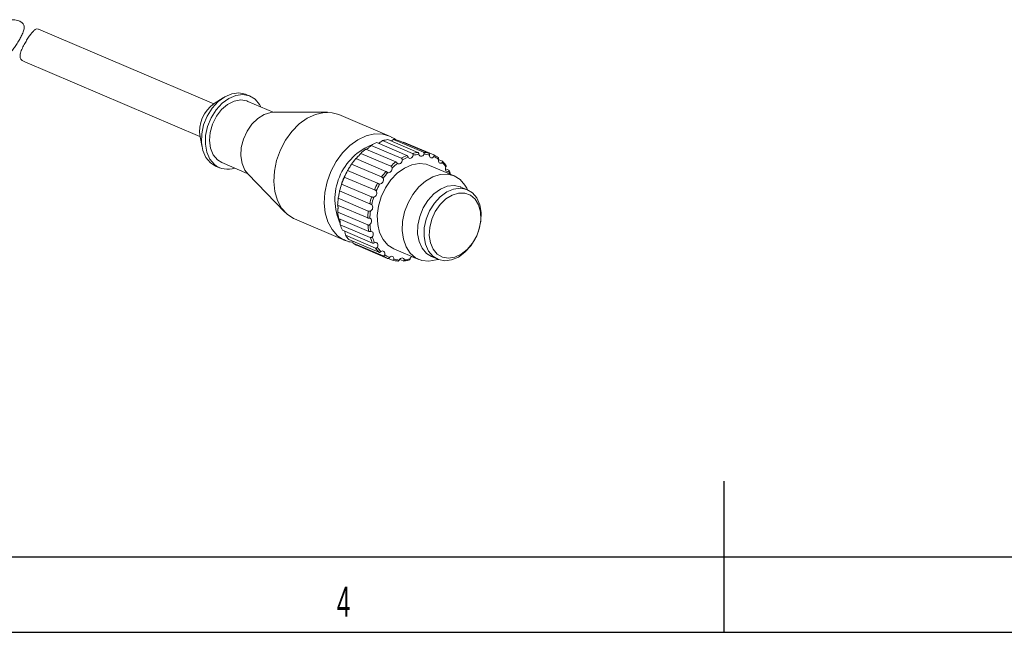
# Model space of a CAD drawing. Header units: millimetres. Extents: x 15 to 415, y 5 to 292.
# Tile 6 of 24: x 163 to 229, y 5 to 46. Entities that reach past the tile are written whole.
import ezdxf

# ---------------------------------------------------------------- set-up
doc = ezdxf.new("R2010")
doc.units = ezdxf.units.MM
doc.layers.add('SLD-0', color=179, linetype='Continuous')
doc.styles.add('SLDTEXTSTYLE2', font='TXT', dxfattribs={"width": 0.589474})

msp = doc.modelspace()

# ---------------------------------------------------------------- linework, layer by layer
at = {"color": 7, "linetype": 'Continuous', "lineweight": 15}
for p, q in [((176.314644, 40.199427), (164.727667, 45.126371)), ((163.805563, 42.964836), (175.395072, 38.036816)), ((176.928461, 40.597395), (176.343014, 40.218221)), ((178.70626, 40.703788), (178.44517, 40.814807)), ((180.243426, 39.64267), (178.55952, 40.358691)), ((183.829558, 39.633128), (180.293218, 39.643474)), ((187.928895, 38.059009), (184.583673, 39.481443)), ((175.401218, 38.003346), (175.534292, 37.318647)), ((189.818269, 36.977946), (187.827454, 37.824468)), ((188.195355, 37.830899), (190.186169, 36.984377)), ((190.526265, 36.930167), (188.53545, 37.776689)), ((188.353665, 36.352739), (186.362851, 37.199261)), ((186.726118, 37.444853), (188.716933, 36.598331)), ((189.077236, 36.780996), (187.086421, 37.627518)), ((187.464901, 37.757975), (189.455716, 36.911453)), ((188.867699, 37.658656), (190.858514, 36.812134)), ((187.696868, 35.722359), (185.706054, 36.568881)), ((186.029353, 36.912872), (188.020167, 36.06635)), ((191.178118, 36.51226), (191.42693, 36.406461)), ((176.091121, 36.286359), (176.429937, 36.075468)), ((176.429937, 36.075468), (176.691027, 35.964449)), ((176.837767, 36.309546), (178.521673, 35.593526)), ((185.422087, 36.198285), (187.412902, 35.351763)), ((192.2167, 35.420787), (190.572682, 36.119847)), ((191.63553, 35.887341), (191.852682, 35.795005)), ((178.555638, 35.557108), (181.01645, 33.017382)), ((184.945707, 35.349791), (186.936522, 34.503269)), ((185.087457, 35.64353), (185.061789, 35.594279)), ((187.151604, 34.932816), (185.160789, 35.779338)), ((184.780135, 34.931898), (184.762472, 34.879244)), ((186.755032, 34.037916), (184.764217, 34.884438)), ((193.085842, 34.507891), (192.66157, 34.688298)), ((193.102656, 34.500595), (193.040562, 34.621586)), ((186.534177, 33.098645), (184.543362, 33.945167)), ((184.632675, 34.425213), (186.62349, 33.578691)), ((184.504326, 33.487559), (186.495141, 32.641037)), ((181.648868, 32.579493), (184.99409, 31.157058)), ((186.504091, 32.179013), (184.513276, 33.025535)), ((184.569405, 32.60073), (186.56022, 31.754207)), ((186.666823, 31.341691), (184.676008, 32.188213)), ((184.823478, 31.82516), (186.814293, 30.978637)), ((187.011284, 30.643741), (185.020469, 31.490263)), ((193.611051, 31.267117), (193.623885, 31.291742)), ((193.818876, 31.750314), (193.827708, 31.776641)), ((185.24923, 31.213703), (187.240045, 30.367181)), ((187.513999, 30.132728), (185.523184, 30.97925)), ((185.817646, 30.808031), (187.808461, 29.961509)), ((188.14071, 29.843476), (187.856578, 29.964292)), ((188.224838, 30.598286), (189.868856, 29.899227)), ((189.589739, 29.992646), (189.387265, 30.078741)), ((189.606301, 29.984469), (189.626737, 29.994284)), ((190.705033, 30.086997), (191.129305, 29.906591)), ((188.848706, 29.795696), (188.60797, 29.898061)), ((191.016008, 29.860325), (191.146225, 29.899544))]:
    msp.add_line(p, q, dxfattribs=at)
at = {"color": 7, "linetype": 'Continuous', "lineweight": 15, "flags": 128}
for points in [[(178.44517, 40.814807), (178.40703, 40.830305), (177.973732, 40.918077), (177.509274, 40.86213), (177.040647, 40.665716), (176.595088, 40.34025), (176.198489, 39.904648), (175.8739, 39.384224), (175.640185, 38.809223), (175.510927, 38.213064), (175.493637, 37.630391), (175.58932, 37.095069), (175.792416, 36.638208), (176.091121, 36.286359)], [(176.352212, 36.175339), (176.053507, 36.527188), (175.850411, 36.98405), (175.754727, 37.519372), (175.772017, 38.102044), (175.901276, 38.698204), (176.134991, 39.273204), (176.459579, 39.793628), (176.856178, 40.229231), (177.301738, 40.554697), (177.770364, 40.751111), (178.234823, 40.807057), (178.66812, 40.719286), (179.045075, 40.492898), (179.343781, 40.141049), (179.427589, 39.989576)], [(176.837767, 36.309546), (176.548294, 36.489725), (176.275337, 36.819716), (176.099376, 37.252911), (176.032403, 37.759789), (176.078981, 38.305806), (176.235936, 38.853752), (176.492573, 39.366287), (176.831401, 39.808481), (177.22933, 40.1502), (177.659243, 40.368155), (178.09184, 40.447495), (178.497642, 40.382811), (178.55952, 40.358691)], [(178.555638, 35.557108), (178.363754, 35.807601), (178.179566, 36.240065), (178.100505, 36.746556), (178.131536, 37.29525), (178.270711, 37.85167), (178.509284, 38.380854), (178.832265, 38.849551), (179.21936, 39.228312), (179.646246, 39.493338), (180.086101, 39.627975), (180.293218, 39.643474)], [(184.583673, 39.481443), (184.141113, 39.608294), (183.604493, 39.621945), (183.04911, 39.497576), (182.496308, 39.239969), (181.967331, 38.859022), (181.482507, 38.369376), (181.060468, 37.789846), (180.717432, 37.142705), (180.466582, 36.452821), (180.317558, 35.746706), (180.276088, 35.051497), (180.343763, 34.393908), (180.517985, 33.799212), (180.792057, 33.290261), (181.155448, 32.886615)], [(187.928895, 38.059009), (187.983571, 38.034716), (188.036629, 38.00909)], [(188.457372, 36.255289), (188.498036, 36.225885), (188.546668, 36.21457), (188.599421, 36.22224), (188.652125, 36.248286), (188.700612, 36.290651), (188.741048, 36.345984), (188.770236, 36.40991), (188.785868, 36.477374)], [(189.162389, 36.668261), (189.192767, 36.624123), (189.234122, 36.595961), (189.283185, 36.586002), (189.336077, 36.595034), (189.388614, 36.622342), (189.436643, 36.665767), (189.476366, 36.721876), (189.504642, 36.786231)], [(189.883515, 36.855717), (189.901536, 36.799853), (189.932797, 36.756763), (189.974826, 36.729855), (190.0243, 36.721256), (190.077307, 36.731646), (190.129655, 36.760204), (190.177207, 36.804672), (190.2162, 36.861533)], [(190.571605, 36.804882), (190.576041, 36.741099), (190.595077, 36.686017), (190.627208, 36.643993), (190.669893, 36.61835), (190.719758, 36.611114), (190.772859, 36.622859), (190.824998, 36.652656), (190.872052, 36.698147)], [(191.179768, 36.519221), (191.170317, 36.451865), (191.17583, 36.388545), (191.195874, 36.33427), (191.228861, 36.293329), (191.272186, 36.268961), (191.32242, 36.263092), (191.375593, 36.276187), (191.4275, 36.307209)], [(190.572682, 36.119847), (190.360167, 36.19191), (189.894975, 36.239776), (189.406579, 36.152944), (188.917819, 35.935472), (188.451546, 35.597531), (188.029564, 35.154922), (187.671604, 34.628341), (187.394405, 34.04241), (187.210926, 33.424526), (187.129748, 32.803582), (187.154667, 32.208611), (187.284517, 31.667434), (187.513227, 31.205357), (187.830102, 30.843984)], [(187.816508, 35.644944), (187.864689, 35.632278), (187.917282, 35.638582), (187.970131, 35.663356), (188.019056, 35.704643), (188.060188, 35.759177), (188.090276, 35.822647), (188.106939, 35.890034), (188.108862, 35.956009)], [(191.666558, 36.0182), (191.643864, 35.951861), (191.635479, 35.884619), (191.642069, 35.821791), (191.663111, 35.768343), (191.696942, 35.728503), (191.740887, 35.705421), (191.791471, 35.700921), (191.844694, 35.715359)], [(184.780135, 34.931898), (184.796679, 34.980313), (185.061789, 35.594279)], [(191.016008, 29.860325), (190.546564, 29.779297), (190.081371, 29.827164), (189.661132, 30.00749), (189.305498, 30.311846), (189.031097, 30.725999), (188.85076, 31.230584), (188.77292, 31.802007), (188.801215, 32.41355), (188.934323, 33.036616), (189.166021, 33.642073), (189.485473, 34.201609), (189.877744, 34.689062), (190.32449, 35.081638), (190.804822, 35.360982), (191.296281, 35.514031), (191.775886, 35.533629), (192.221213, 35.41886), (192.611436, 35.17509), (192.611436, 35.17509)], [(192.611436, 35.17509), (192.928311, 34.813717), (193.040562, 34.621586)], [(192.66157, 34.688298), (192.624541, 34.703344), (192.203864, 34.788559), (191.752933, 34.734242), (191.297956, 34.543549), (190.865374, 34.227563), (190.480327, 33.804648), (190.165192, 33.299381), (189.938284, 32.741129), (189.81279, 32.162333), (189.796004, 31.596631), (189.888901, 31.076901), (190.086081, 30.633347), (190.376086, 30.291746), (190.705033, 30.086997)], [(190.800358, 30.111339), (190.510353, 30.45294), (190.313173, 30.896495), (190.220276, 31.416225), (190.237062, 31.981926), (190.362556, 32.560722), (190.589464, 33.118975), (190.904599, 33.624241), (191.289646, 34.047156), (191.722228, 34.363142), (192.177205, 34.553835), (192.628136, 34.608153), (193.048813, 34.522938), (193.414789, 34.303143), (193.704794, 33.961542), (193.901975, 33.517988), (193.994871, 32.998257), (193.978085, 32.432556), (193.852591, 31.85376), (193.827708, 31.776641)], [(184.634233, 34.427123), (184.635382, 34.428533), (184.629256, 34.395581), (184.6202, 34.34929), (184.610357, 34.298134), (184.598846, 34.236573), (184.58848, 34.179681), (184.576183, 34.11123), (184.562158, 34.034303), (184.547798, 33.963066), (184.543362, 33.945167), (184.543362, 33.945167)], [(191.094261, 30.251542), (191.437978, 30.048281), (191.83402, 29.976314), (192.257504, 30.040166), (192.681821, 30.235823), (193.080309, 30.550991), (193.42793, 30.965868), (193.702841, 31.454385), (193.887769, 31.985847), (193.971094, 32.52686), (193.947581, 33.043431), (193.818706, 33.5031), (193.592568, 33.876987), (193.283376, 34.141597), (192.910557, 34.280305), (192.497536, 34.284394), (192.070267, 34.153609), (191.655594, 33.896166), (191.279575, 33.528243), (190.965835, 33.072956), (190.734088, 32.558913), (190.598895, 32.018413), (190.568752, 31.485418), (190.645552, 30.993419), (190.824469, 30.573328), (191.094261, 30.251542)], [(181.155448, 32.886615), (181.594192, 32.603786), (181.648868, 32.579493)], [(186.643663, 32.199128), (186.687408, 32.250246), (186.720965, 32.311631), (186.741683, 32.37843), (186.747922, 32.44536), (186.73919, 32.507129), (186.716177, 32.558854), (186.680702, 32.596445), (186.63557, 32.616928)], [(186.798718, 31.38217), (186.83311, 31.442969), (186.85482, 31.509552), (186.862134, 31.576651), (186.854471, 31.638963), (186.832439, 31.69156), (186.797779, 31.730284), (186.753231, 31.752071), (186.702319, 31.7552)], [(193.611051, 31.267117), (193.310549, 30.790241), (192.925501, 30.367326), (192.492919, 30.05134), (192.037942, 29.860647), (191.587011, 29.80633), (191.166334, 29.891545), (190.800358, 30.111339)], [(184.99409, 31.157058), (184.939413, 31.181351), (184.897738, 31.201305)], [(187.130962, 30.699933), (187.153657, 30.766271), (187.162041, 30.833513), (187.155451, 30.896342), (187.134409, 30.949789), (187.100578, 30.989629), (187.056633, 31.012712), (187.00605, 31.017212), (186.952826, 31.002773)], [(187.830102, 30.843984), (188.220326, 30.600214), (188.224838, 30.598286)], [(187.617752, 30.198912), (187.627204, 30.266268), (187.62169, 30.329588), (187.601646, 30.383863), (187.568659, 30.424804), (187.525335, 30.449172), (187.4751, 30.455041), (187.421927, 30.441946), (187.37002, 30.410924)], [(188.225915, 29.91325), (188.221479, 29.977034), (188.202443, 30.032116), (188.170312, 30.07414), (188.127627, 30.099783), (188.077762, 30.107018), (188.024661, 30.095274), (187.972522, 30.065477), (187.925469, 30.019986)], [(188.914005, 29.862415), (188.895984, 29.91828), (188.864724, 29.96137), (188.822694, 29.988278), (188.77322, 29.996877), (188.720213, 29.986487), (188.667865, 29.957929), (188.620314, 29.913461), (188.58132, 29.8566)]]:
    msp.add_lwpolyline(points, dxfattribs=at)
at = {"color": 8, "linetype": 'Continuous', "lineweight": 15, "flags": 128}
msp.add_lwpolyline([(184.897738, 31.201305), (184.500669, 31.46418), (184.137279, 31.867826), (183.863207, 32.376777), (183.688985, 32.971473), (183.621309, 33.629062), (183.66278, 34.324272), (183.811804, 35.030386), (184.062654, 35.72027), (184.40569, 36.367412), (184.827729, 36.946941), (185.312553, 37.436587), (185.84153, 37.817534), (186.394331, 38.075141), (186.949714, 38.19951), (187.486335, 38.18586), (187.928895, 38.059009)], dxfattribs=at)
at = {"color": 7, "linetype": 'Continuous', "lineweight": 15}
for centre, radius, start, end in [((177.608657, 38.372382), 2.238074, 124.43740364, 189.49085307), ((188.076071, 35.447231), 2.390202, 95.97042637, 104.81494877), ((188.059547, 35.884969), 1.950664, 75.8790327, 86.00776818), ((188.831275, 33.987421), 4.050807, 127.5436922, 133.76443517), ((188.325223, 34.737335), 3.144486, 113.20113336, 120.56678705), ((189.411283, 33.435681), 4.852388, 139.78162392, 145.29656576), ((190.316037, 33.890813), 3.144486, 113.20113336, 120.56678705), ((190.354784, 33.849508), 3.060584, 112.92943329, 120.83848712), ((190.066886, 34.600709), 2.390202, 95.97042637, 104.81494877), ((190.112345, 34.540377), 2.326621, 95.64435036, 105.14102478), ((190.050362, 35.038447), 1.950664, 75.8790327, 86.00776818), ((190.096334, 34.966369), 1.898951, 75.50586042, 86.38094046), ((190.06079, 35.101398), 1.887586, 54.64680714, 65.00014667), ((190.106565, 35.027601), 1.837579, 54.2654117, 65.38154212), ((177.238677, 37.265981), 1.405461, 230.89605917, 289.41382181), ((190.82209, 33.140899), 4.050807, 127.5436922, 133.76443517), ((190.847278, 33.119697), 3.942536, 127.31416818, 133.99395918), ((189.897845, 34.798557), 2.148459, 34.58877625, 44.60392064), ((189.774513, 33.200531), 5.285517, 150.79731299, 156.00656457), ((187.24564, 35.165526), 0.289191, 277.51709165, 18.57928031), ((191.402098, 32.589159), 4.852388, 139.78162392, 145.29656576), ((191.411774, 32.582766), 4.722591, 139.57812554, 145.50006414), ((189.689409, 33.2252), 5.197171, 161.38194929, 166.65009456), ((191.765327, 32.354009), 5.285517, 150.79731299, 156.00656457), ((191.765305, 32.353963), 5.144096, 150.60509123, 156.19878633), ((189.120519, 33.324244), 4.619081, 172.27458201, 177.9737858), ((191.680224, 32.378678), 5.197171, 161.38194929, 166.65009456), ((191.682503, 32.378029), 5.058121, 161.18755481, 166.84448905), ((186.796639, 34.289738), 0.297214, 289.24239467, 28.14564636), ((186.544595, 33.344212), 0.281784, 297.8800825, 41.04101956), ((188.25507, 33.303826), 3.752129, 184.25346131, 190.80027282), ((191.111333, 32.477722), 4.619081, 172.27458201, 177.9737858), ((191.12886, 32.474471), 4.495548, 172.06428764, 178.18408017), ((187.403249, 33.084523), 2.870751, 198.19314304, 206.02017661), ((190.245885, 32.457304), 3.752129, 184.25346131, 190.80027282), ((190.286599, 32.454629), 3.651885, 184.01191986, 191.04181427), ((186.829907, 32.754075), 2.207099, 214.93258083, 224.26011605), ((189.394064, 32.238001), 2.870751, 198.19314304, 206.02017661), ((189.457614, 32.241198), 2.794219, 197.90446471, 206.30885493), ((186.61537, 32.518766), 1.887586, 234.64680714, 245.00014667), ((188.820722, 31.907553), 2.207099, 214.93258083, 224.26011605), ((188.899675, 31.919575), 2.148459, 214.58877625, 224.60392064), ((188.606185, 31.672244), 1.887586, 234.64680714, 245.00014667), ((188.690956, 31.690532), 1.837579, 234.2654117, 245.38154212), ((189.602595, 29.835705), 0.324312, 126.86402239, 162.74545437), ((188.616613, 31.735196), 1.950664, 255.8790327, 266.00776818), ((188.701186, 31.751764), 1.898951, 255.50586042, 266.38094046), ((188.685175, 32.177756), 2.326621, 275.64435036, 285.14102478)]:
    msp.add_arc(centre, radius, start, end, dxfattribs=at)
at = {"color": 8, "linetype": 'Continuous', "lineweight": 15}
for centre, radius, start, end in [((188.231252, 33.861185), 3.904135, 110.86511764, 204.4086657), ((189.437153, 34.520814), 2.6876, 22.43174561, 26.38914718)]:
    msp.add_arc(centre, radius, start, end, dxfattribs=at)
at = {"color": 7, "linetype": 'Continuous', "lineweight": 15}
for points, knots in [([(163.638182, 45.559144), (163.566979, 45.605168), (163.408169, 45.707818), (163.047829, 45.772326), (162.662638, 45.745212), (162.315032, 45.608793), (162.053122, 45.37937), (161.89944, 45.091504), (161.848686, 44.762967), (161.896337, 44.403266), (162.038263, 44.054921), (162.225909, 43.774016), (162.398711, 43.589024), (162.550065, 43.484833), (162.699761, 43.469818), (162.856139, 43.576147), (163.037027, 43.790362), (163.219322, 44.053016), (163.393521, 44.333991), (163.552366, 44.618947), (163.68863, 44.901806), (163.773278, 45.162393), (163.785061, 45.387121), (163.684148, 45.50531), (163.638182, 45.559144)], [0, 0, 0, 0, 0.041333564, 0.092188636, 0.144547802, 0.194426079, 0.236568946, 0.278811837, 0.319145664, 0.363672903, 0.417347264, 0.463064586, 0.496840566, 0.530721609, 0.57508922, 0.636614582, 0.688294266, 0.731089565, 0.774014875, 0.814274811, 0.858000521, 0.910407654, 0.959191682, 1, 1, 1, 1]), ([(163.806757, 42.967223), (163.747044, 42.996118), (163.620469, 43.057367), (163.505427, 43.20605), (163.47707, 43.416719), (163.559479, 43.692826), (163.713573, 44.015815), (163.888732, 44.326213), (164.063187, 44.604409), (164.229963, 44.84096), (164.387983, 45.032364), (164.53847, 45.138046), (164.6416, 45.174134), (164.715315, 45.12701), (164.724924, 45.120868)], [0, 0, 0, 0, 0.060527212, 0.128299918, 0.217049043, 0.340119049, 0.443494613, 0.529098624, 0.614962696, 0.695495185, 0.78296031, 0.887790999, 0.985374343, 1, 1, 1, 1]), ([(188.195355, 37.830899), (188.159501, 37.804009), (188.113643, 37.769616), (188.051055, 37.74136), (188.037401, 37.735196)], [0, 0, 0, 0, 0.7818520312, 1, 1, 1, 1]), ([(188.348237, 37.80653), (188.316335, 37.835567), (188.227105, 37.91678), (188.115712, 37.960258), (188.044145, 37.988191)], [0, 0, 0, 0, 0.357530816, 1, 1, 1, 1]), ([(186.726118, 37.444853), (186.704395, 37.420747), (186.667572, 37.379887), (186.589522, 37.311005), (186.522959, 37.257193), (186.466202, 37.214874), (186.428516, 37.188402), (186.4138, 37.179489), (186.411964, 37.178377)], [0, 0, 0, 0, 0.328015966, 0.556000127, 0.720978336, 0.850839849, 0.981389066, 1, 1, 1, 1]), ([(187.464901, 37.757975), (187.435445, 37.7314), (187.385515, 37.686355), (187.291292, 37.624755), (187.231984, 37.589831), (187.206345, 37.577836), (187.204876, 37.577149)], [0, 0, 0, 0, 0.448722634, 0.760602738, 0.986291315, 1, 1, 1, 1]), ([(186.029353, 36.912872), (186.015114, 36.893534), (185.990979, 36.860756), (185.930965, 36.791462), (185.87738, 36.731951), (185.82877, 36.679193), (185.786428, 36.63401), (185.748763, 36.594569), (185.717102, 36.562751), (185.697802, 36.544917), (185.698779, 36.5494), (185.699111, 36.550925)], [0, 0, 0, 0, 0.20928961, 0.354754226, 0.460018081, 0.542875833, 0.626172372, 0.700333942, 0.796963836, 0.930961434, 1, 1, 1, 1]), ([(188.785868, 36.477374), (188.785894, 36.477585), (188.787388, 36.489856), (188.786016, 36.51399), (188.773006, 36.546593), (188.753804, 36.572558), (188.733922, 36.589848), (188.721781, 36.59591), (188.716933, 36.598331)], [0, 0, 0, 0, 0.004177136, 0.242799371, 0.452992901, 0.654981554, 0.862244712, 1, 1, 1, 1]), ([(189.077236, 36.780996), (189.084587, 36.776878), (189.099312, 36.768628), (189.119984, 36.744796), (189.138016, 36.716724), (189.15226, 36.689546), (189.15929, 36.674773), (189.162389, 36.668261)], [0, 0, 0, 0, 0.211120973, 0.42288369, 0.633576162, 0.838487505, 1, 1, 1, 1]), ([(189.504642, 36.786231), (189.50471, 36.78644), (189.508636, 36.798598), (189.511966, 36.823012), (189.504943, 36.857014), (189.490009, 36.884516), (189.472379, 36.902817), (189.460471, 36.908989), (189.455716, 36.911453)], [0, 0, 0, 0, 0.004177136, 0.242799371, 0.452992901, 0.654981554, 0.862244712, 1, 1, 1, 1]), ([(189.818269, 36.977946), (189.825404, 36.973782), (189.839695, 36.96544), (189.856977, 36.940713), (189.870055, 36.910766), (189.878663, 36.880706), (189.882031, 36.863362), (189.883515, 36.855717)], [0, 0, 0, 0, 0.211120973, 0.42288369, 0.633576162, 0.838487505, 1, 1, 1, 1]), ([(190.2162, 36.861533), (190.216305, 36.861726), (190.222396, 36.872942), (190.230013, 36.896051), (190.228669, 36.929471), (190.217898, 36.957113), (190.202507, 36.975694), (190.190831, 36.981899), (190.186169, 36.984377)], [0, 0, 0, 0, 0.004177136, 0.242799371, 0.452992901, 0.654981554, 0.862244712, 1, 1, 1, 1]), ([(190.526265, 36.930167), (190.533196, 36.926029), (190.547078, 36.917739), (190.561122, 36.893236), (190.56935, 36.863033), (190.572282, 36.831907), (190.571812, 36.81315), (190.571605, 36.804882)], [0, 0, 0, 0, 0.211120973, 0.42288369, 0.633576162, 0.838487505, 1, 1, 1, 1]), ([(190.872052, 36.698147), (190.872186, 36.698311), (190.880025, 36.707821), (190.891224, 36.72813), (190.894865, 36.759024), (190.887868, 36.785401), (190.874549, 36.803512), (190.863089, 36.809674), (190.858514, 36.812134)], [0, 0, 0, 0, 0.004177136, 0.242799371, 0.452992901, 0.654981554, 0.862244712, 1, 1, 1, 1]), ([(191.152976, 36.640915), (191.159728, 36.636872), (191.173253, 36.628776), (191.184433, 36.6056), (191.188244, 36.576776), (191.185845, 36.546473), (191.181627, 36.527558), (191.179768, 36.519221)], [0, 0, 0, 0, 0.211120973, 0.42288369, 0.633576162, 0.838487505, 1, 1, 1, 1]), ([(185.422087, 36.198285), (185.41456, 36.185755), (185.4018, 36.164516), (185.360602, 36.101119), (185.321362, 36.040512), (185.284068, 35.982134), (185.250103, 35.927889), (185.218449, 35.876183), (185.189278, 35.827411), (185.164269, 35.784478), (185.16098, 35.779046), (185.159082, 35.77591)], [0, 0, 0, 0, 0.1878877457, 0.3184772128, 0.4129768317, 0.4873615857, 0.5621402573, 0.6287180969, 0.7154666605, 0.8357617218, 1, 1, 1, 1]), ([(188.108862, 35.956009), (188.108844, 35.956208), (188.107802, 35.967757), (188.101635, 35.990046), (188.08274, 36.019361), (188.059454, 36.042496), (188.03746, 36.058115), (188.025102, 36.064), (188.020167, 36.06635)], [0, 0, 0, 0, 0.004177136, 0.242799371, 0.452992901, 0.654981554, 0.862244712, 1, 1, 1, 1]), ([(188.353665, 36.352739), (188.361231, 36.348735), (188.376384, 36.340715), (188.400367, 36.318837), (188.423118, 36.29413), (188.442573, 36.271454), (188.452844, 36.260235), (188.457372, 36.255289)], [0, 0, 0, 0, 0.211120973, 0.42288369, 0.633576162, 0.838487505, 1, 1, 1, 1]), ([(191.4275, 36.307209), (191.427656, 36.307332), (191.436707, 36.314489), (191.450537, 36.330694), (191.458129, 36.35729), (191.45426, 36.381081), (191.442706, 36.398005), (191.431432, 36.404048), (191.42693, 36.406461)], [0, 0, 0, 0, 0.004177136, 0.242799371, 0.452992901, 0.654981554, 0.862244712, 1, 1, 1, 1]), ([(191.684875, 36.100894), (191.629567, 36.176089), (191.550003, 36.28426), (191.459317, 36.37829), (191.431672, 36.406954)], [0, 0, 0, 0, 0.695156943, 1, 1, 1, 1]), ([(191.675152, 36.113566), (191.678269, 36.108209), (191.68506, 36.096538), (191.684386, 36.071368), (191.677574, 36.043883), (191.669928, 36.026057), (191.666558, 36.0182)], [0, 0, 0, 0, 0.2364399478, 0.5151989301, 0.7863091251, 1, 1, 1, 1]), ([(184.945707, 35.349791), (184.943673, 35.345659), (184.940227, 35.338653), (184.917212, 35.286933), (184.893014, 35.230206), (184.868584, 35.170601), (184.845191, 35.111065), (184.822273, 35.050285), (184.799553, 34.987542), (184.777994, 34.925444), (184.766858, 34.892301), (184.764825, 34.886247), (184.764217, 34.884438)], [0, 0, 0, 0, 0.1747784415, 0.2962564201, 0.3841626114, 0.4533573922, 0.5229186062, 0.5848511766, 0.6655471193, 0.7774489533, 0.9335287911, 1, 1, 1, 1]), ([(187.51976, 35.257667), (187.519699, 35.25784), (187.516192, 35.26788), (187.505463, 35.286885), (187.481185, 35.311248), (187.45428, 35.330455), (187.430457, 35.343854), (187.417911, 35.349507), (187.412902, 35.351763)], [0, 0, 0, 0, 0.004177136, 0.242799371, 0.452992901, 0.654981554, 0.862244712, 1, 1, 1, 1]), ([(187.696868, 35.722359), (187.70463, 35.71853), (187.720178, 35.710862), (187.747167, 35.691864), (187.774082, 35.671782), (187.797969, 35.654922), (187.810836, 35.647997), (187.816508, 35.644944)], [0, 0, 0, 0, 0.211120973, 0.42288369, 0.633576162, 0.838487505, 1, 1, 1, 1]), ([(191.844694, 35.715359), (191.84486, 35.715434), (191.854506, 35.71975), (191.869837, 35.730826), (191.880077, 35.751646), (191.878476, 35.771708), (191.86826, 35.786807), (191.857127, 35.792666), (191.852682, 35.795005)], [0, 0, 0, 0, 0.004177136, 0.242799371, 0.452992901, 0.654981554, 0.862244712, 1, 1, 1, 1]), ([(191.980319, 35.5213), (191.961956, 35.572659), (191.928691, 35.665699), (191.886689, 35.751426), (191.867872, 35.78983)], [0, 0, 0, 0, 0.5520194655, 1, 1, 1, 1]), ([(187.151604, 34.932816), (187.159532, 34.929212), (187.175413, 34.921994), (187.204899, 34.906604), (187.235138, 34.892094), (187.262374, 34.881966), (187.277018, 34.879783), (187.283473, 34.87882)], [0, 0, 0, 0, 0.211120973, 0.42288369, 0.633576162, 0.838487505, 1, 1, 1, 1]), ([(186.755032, 34.037916), (186.763084, 34.034571), (186.779213, 34.027869), (186.810517, 34.016572), (186.843013, 34.008199), (186.87229, 34.005261), (186.887768, 34.007945), (186.894591, 34.009128)], [0, 0, 0, 0, 0.2111209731, 0.4228836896, 0.6335761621, 0.8384875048, 1, 1, 1, 1]), ([(187.058708, 34.429938), (187.05861, 34.430073), (187.052875, 34.437921), (187.038128, 34.452426), (187.009335, 34.470511), (186.979521, 34.484959), (186.954278, 34.495742), (186.941588, 34.501122), (186.936522, 34.503269)], [0, 0, 0, 0, 0.004177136, 0.242799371, 0.452992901, 0.654981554, 0.862244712, 1, 1, 1, 1]), ([(184.524715, 33.47889), (184.524981, 33.476575), (184.526223, 33.465746), (184.527764, 33.428421), (184.529122, 33.371928), (184.52948, 33.304567), (184.528611, 33.226065), (184.525252, 33.13321), (184.519684, 33.064981), (184.51475, 33.034607), (184.513276, 33.025535)], [0, 0, 0, 0, 0.029648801, 0.138676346, 0.248281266, 0.345866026, 0.473015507, 0.649334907, 0.895263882, 1, 1, 1, 1]), ([(186.757128, 33.529231), (186.756998, 33.529319), (186.749424, 33.53444), (186.731478, 33.543537), (186.699347, 33.554446), (186.667532, 33.563627), (186.641374, 33.571576), (186.628593, 33.576661), (186.62349, 33.578691)], [0, 0, 0, 0, 0.004177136, 0.242799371, 0.452992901, 0.654981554, 0.862244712, 1, 1, 1, 1]), ([(184.637714, 32.571684), (184.638412, 32.569157), (184.643262, 32.551593), (184.652814, 32.502987), (184.665739, 32.424589), (184.676573, 32.323038), (184.679396, 32.241775), (184.676787, 32.200532), (184.676008, 32.188213)], [0, 0, 0, 0, 0.021347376, 0.148391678, 0.313925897, 0.543473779, 0.863645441, 1, 1, 1, 1]), ([(186.63557, 32.616928), (186.635417, 32.616963), (186.626521, 32.619009), (186.60641, 32.622156), (186.572345, 32.625479), (186.539575, 32.629246), (186.513069, 32.634336), (186.500257, 32.639125), (186.495141, 32.641037)], [0, 0, 0, 0, 0.004177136, 0.242799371, 0.452992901, 0.654981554, 0.862244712, 1, 1, 1, 1]), ([(186.534177, 33.098645), (186.542303, 33.095574), (186.55858, 33.089422), (186.590898, 33.082421), (186.624432, 33.080333), (186.654299, 33.084553), (186.669613, 33.091898), (186.676364, 33.095135)], [0, 0, 0, 0, 0.211120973, 0.42288369, 0.633576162, 0.838487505, 1, 1, 1, 1]), ([(186.504091, 32.179013), (186.512235, 32.176214), (186.528548, 32.170606), (186.561008, 32.167813), (186.594289, 32.171729), (186.623258, 32.182587), (186.637421, 32.194068), (186.643663, 32.199128)], [0, 0, 0, 0, 0.211120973, 0.42288369, 0.633576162, 0.838487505, 1, 1, 1, 1]), ([(184.970567, 31.762615), (184.971022, 31.761368), (184.983409, 31.72743), (185.002743, 31.645545), (185.017847, 31.555508), (185.019866, 31.505269), (185.020469, 31.490263)], [0, 0, 0, 0, 0.012604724, 0.342969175, 0.80375903, 1, 1, 1, 1]), ([(186.702319, 31.7552), (186.702154, 31.75518), (186.69254, 31.754011), (186.671448, 31.751075), (186.636985, 31.74692), (186.60437, 31.745493), (186.578108, 31.747893), (186.565324, 31.752406), (186.56022, 31.754207)], [0, 0, 0, 0, 0.004177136, 0.242799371, 0.452992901, 0.654981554, 0.862244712, 1, 1, 1, 1]), ([(186.666823, 31.341691), (186.674929, 31.339142), (186.691165, 31.334037), (186.722885, 31.335077), (186.754639, 31.344307), (186.781282, 31.360831), (186.793384, 31.375642), (186.798718, 31.38217)], [0, 0, 0, 0, 0.2111209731, 0.4228836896, 0.6335761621, 0.8384875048, 1, 1, 1, 1]), ([(184.891114, 31.221589), (184.976969, 31.175148), (185.175901, 31.06754), (185.402289, 31.037085), (185.530974, 31.019774)], [0, 0, 0, 0, 0.4315766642, 1, 1, 1, 1]), ([(185.490637, 31.111054), (185.49965, 31.083672), (185.514863, 31.037457), (185.520775, 30.996102), (185.523184, 30.97925)], [0, 0, 0, 0, 0.592494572, 1, 1, 1, 1]), ([(186.952826, 31.002773), (186.95266, 31.002699), (186.942983, 30.998396), (186.92216, 30.989655), (186.888862, 30.97864), (186.857501, 30.972594), (186.832057, 30.972658), (186.819362, 30.976931), (186.814293, 30.978637)], [0, 0, 0, 0, 0.004177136, 0.242799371, 0.452992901, 0.654981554, 0.862244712, 1, 1, 1, 1]), ([(187.011284, 30.643741), (187.019297, 30.641405), (187.035349, 30.636725), (187.065497, 30.640961), (187.094555, 30.654454), (187.117601, 30.675286), (187.126874, 30.692393), (187.130962, 30.699933)], [0, 0, 0, 0, 0.211120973, 0.42288369, 0.633576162, 0.838487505, 1, 1, 1, 1]), ([(187.37002, 30.410924), (187.369864, 30.410801), (187.360781, 30.403657), (187.34146, 30.389787), (187.31081, 30.372996), (187.281717, 30.36322), (187.25761, 30.361461), (187.245057, 30.365549), (187.240045, 30.367181)], [0, 0, 0, 0, 0.004177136, 0.242799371, 0.452992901, 0.654981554, 0.862244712, 1, 1, 1, 1]), ([(187.513999, 30.132728), (187.521873, 30.130551), (187.537643, 30.126191), (187.565495, 30.132769), (187.590871, 30.149183), (187.609297, 30.172671), (187.615165, 30.190884), (187.617752, 30.198912)], [0, 0, 0, 0, 0.211120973, 0.42288369, 0.633576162, 0.838487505, 1, 1, 1, 1]), ([(187.925469, 30.019986), (187.925333, 30.019822), (187.917464, 30.010325), (187.900774, 29.992351), (187.874075, 29.971262), (187.84811, 29.958901), (187.825768, 29.955954), (187.813399, 29.959924), (187.808461, 29.961509)], [0, 0, 0, 0, 0.004177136, 0.242799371, 0.452992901, 0.654981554, 0.862244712, 1, 1, 1, 1]), ([(189.589739, 29.992646), (189.596902, 29.990653), (189.611248, 29.986661), (189.626712, 29.990998), (189.631132, 29.998162), (189.632182, 29.999864)], [0, 0, 0, 0, 0.431867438, 0.865047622, 1, 1, 1, 1]), ([(188.14071, 29.843476), (188.148405, 29.841395), (188.163818, 29.837227), (188.188805, 29.845134), (188.209765, 29.862926), (188.222861, 29.887237), (188.224981, 29.905292), (188.225915, 29.91325)], [0, 0, 0, 0, 0.2111209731, 0.4228836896, 0.6335761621, 0.8384875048, 1, 1, 1, 1]), ([(188.58132, 29.8566), (188.581214, 29.856407), (188.575093, 29.845204), (188.561984, 29.82443), (188.54027, 29.800815), (188.518079, 29.787188), (188.49781, 29.783771), (188.485657, 29.787698), (188.480805, 29.789265)], [0, 0, 0, 0, 0.004177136, 0.242799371, 0.452992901, 0.654981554, 0.862244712, 1, 1, 1, 1]), ([(188.848706, 29.795696), (188.856197, 29.793642), (188.871201, 29.789526), (188.89295, 29.797657), (188.909059, 29.815193), (188.916479, 29.838438), (188.914762, 29.85508), (188.914005, 29.862415)], [0, 0, 0, 0, 0.211120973, 0.42288369, 0.633576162, 0.838487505, 1, 1, 1, 1]), ([(188.856026, 29.79041), (188.94846, 29.802114), (189.081382, 29.818944), (189.21517, 29.853265), (189.255923, 29.863719)], [0, 0, 0, 0, 0.695397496, 1, 1, 1, 1]), ([(189.292878, 29.931902), (189.29281, 29.931693), (189.288852, 29.919549), (189.280061, 29.897295), (189.263907, 29.873797), (189.250438, 29.861634), (189.241749, 29.860778), (189.239722, 29.860578)], [0, 0, 0, 0, 0.005830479, 0.338901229, 0.632290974, 0.914228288, 1, 1, 1, 1])]:
    msp.add_open_spline(points, degree=3, knots=knots, dxfattribs=at)
at = {"layer": 'SLD-0', "color": 179, "linetype": 'Continuous'}
for p, q in [((210.078844, 5.21478), (210.078844, 15.21478)), ((20.078844, 10.21478), (410.078844, 10.21478)), ((15.078844, 5.21478), (415.078844, 5.21478))]:
    msp.add_line(p, q, dxfattribs=at)

# ---------------------------------------------------------------- texts
at = {"layer": 'SLD-0', "insert": (184.897399, 8.242742), "char_height": 2, "attachment_point": 2, "style": 'SLDTEXTSTYLE2'}
msp.add_mtext('4', dxfattribs=at)

doc.saveas('drawing.dxf')
